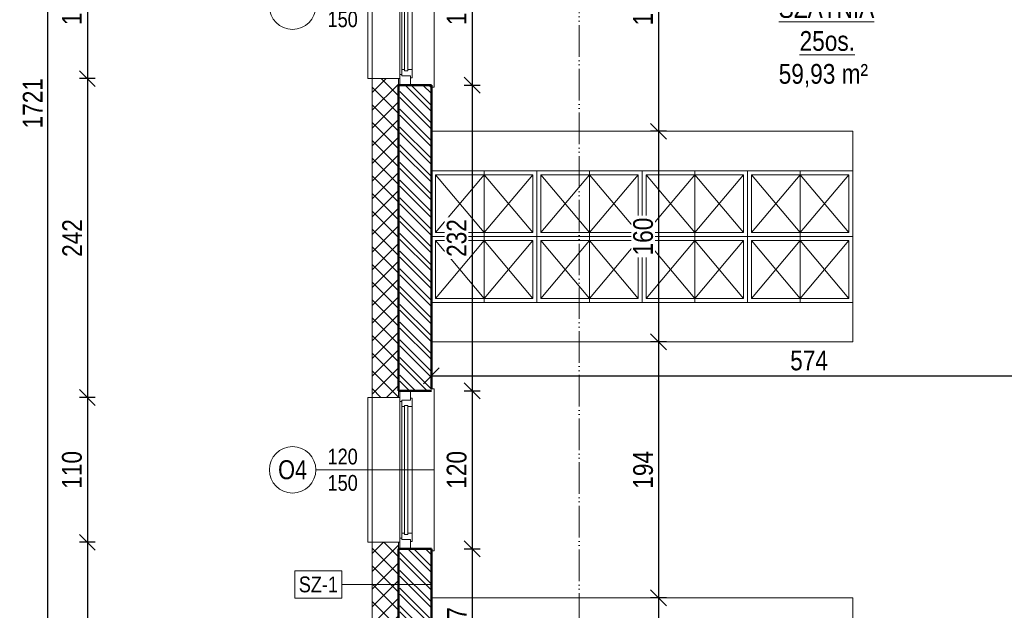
# Model space of a CAD drawing. Header units: millimetres. Extents: x 31175 to 52214, y -18116 to -5516.
# Tile 14 of 155: x 34035 to 34783, y -13087 to -12639. Entities that reach past the tile are written whole.
import ezdxf

# ---------------------------------------------------------------- set-up
doc = ezdxf.new("R2010")
doc.units = ezdxf.units.MM
doc.linetypes.add('ACAD_ISO05W100', pattern=[33, 24, -3, 0, -3, 0, -3])
doc.layers.get('Defpoints').update_dxf_attribs({"color": 6})
for name, color, linetype, lineweight in [('A-ciekie', 161, 'Continuous', 9), ('A-kreskowanie', 253, 'Continuous', 0), ('A-OKN', 154, 'Continuous', 9), ('A-opis', 130, 'Continuous', 9), ('A-wymiar', 177, 'Continuous', 0), ('A_opis_warstw', 220, 'Continuous', 5), ('A_SCIANA_PROJ_KONSTRUKCJA', 3, 'Continuous', 50), ('elewacja C', 253, 'Continuous', 0)]:
    doc.layers.add(name, color=color, linetype=linetype, lineweight=lineweight)
doc.layers.add('A-izolacja', color=7, linetype='Continuous', lineweight=9, true_color=0x4775ff)
doc.layers.add('A-MEB', color=7, linetype='Continuous', lineweight=0, true_color=0x849491)
doc.styles.get("Standard").update_dxf_attribs({"font": 'ARIALN.TTF'})
doc.styles.add('wymiary', font='ARIALN.TTF')
doc.dimstyles.new('anka', dxfattribs={"dimtxt": 15, "dimasz": 12, "dimexe": 6, "dimexo": 0.0625, "dimgap": 4, "dimtad": 1, "dimdec": 0, "dimzin": 0, "dimdsep": 46, "dimtxsty": 'wymiary', "dimblk": 'OBLIQUE', "dimcen": 0.09, "dimclrt": 7, "dimadec": 0, "dimazin": 0, "dimtfac": 1, "dimtdec": 0, "dimtix": 1, "dimtofl": 0, "dimtmove": 0, "dimatfit": 3, "dimldrblk": 'OBLIQUE', "dimfxl": 6, "dimfxlon": 1, "dimtfill": 1, "dimtolj": 1, "dimtzin": 0, "dimarcsym": 0})
pattern_1 = [(315, (-56.926, -40.622), (6.735192, 6.735192), []), (315, (-56.926, -45.112), (6.735192, 6.735192), [])]
pattern_2 = [(315, (5882.074, 4159.378), (6.735192, 6.735192), []), (45, (5882.074, 4159.378), (-6.735192, 6.735192), [])]

# ---------------------------------------------------------------- blocks, each defined once
blk = doc.blocks.new('*U712')
at = {"layer": 'A-ciekie'}
for p, q in [((18180.78, 17377.75), (18180.78, 17500.75)), ((18180.78, 17500.75), (18182.78, 17500.75)), ((18231.12, 17494.25), (18226.78, 17494.25)), ((18231.12, 17384.25), (18231.12, 17494.25)), ((18226.78, 17384.25), (18231.12, 17384.25)), ((18182.78, 17377.75), (18180.78, 17377.75))]:
    blk.add_line(p, q, dxfattribs=at)
at = {"layer": 'A-izolacja'}
for points in [[(18206.78, 17499.25), (18206.78, 17494.25), (18226.78, 17494.25)], [(18206.78, 17499.25), (18206.78, 17494.25), (18226.78, 17494.25)], [(18206.78, 17499.25), (18206.78, 17494.25), (18226.78, 17494.25)], [(18226.78, 17494.25), (18206.78, 17494.25), (18206.78, 17499.25)], [(18206.78, 17379.25), (18206.78, 17384.25), (18226.78, 17384.25)], [(18226.78, 17384.25), (18206.78, 17384.25), (18206.78, 17379.25)]]:
    blk.add_lwpolyline(points, dxfattribs=at)
at = {"layer": 'A-OKN', "color": 250}
for p, q in [((18198.78, 17492.75), (18198.78, 17499.25)), ((18198.78, 17499.25), (18206.78, 17499.25)), ((18206.78, 17499.25), (18206.78, 17491.25)), ((18197.28, 17487.25), (18197.28, 17493.75)), ((18197.28, 17493.75), (18198.78, 17493.75)), ((18198.78, 17493.75), (18198.78, 17492.25)), ((18198.78, 17492.25), (18205.28, 17492.25)), ((18205.28, 17492.25), (18205.28, 17487.25)), ((18206.78, 17491.25), (18205.28, 17491.25)), ((18197.28, 17384.75), (18197.28, 17391.25)), ((18205.28, 17391.25), (18205.28, 17386.25)), ((18198.78, 17384.75), (18197.28, 17384.75)), ((18205.28, 17386.25), (18198.78, 17386.25)), ((18198.78, 17386.25), (18198.78, 17384.75)), ((18198.78, 17379.25), (18198.78, 17385.75)), ((18205.28, 17386.25), (18205.28, 17387.25)), ((18205.28, 17387.25), (18206.78, 17387.25)), ((18206.78, 17387.25), (18206.78, 17379.25))]:
    blk.add_line(p, q, dxfattribs=at)
at = {"layer": 'A-OKN'}
for p, q in [((18200.78, 17487.25), (18197.28, 17487.25)), ((18197.28, 17391.25), (18197.28, 17487.25)), ((18200.78, 17488.25), (18200.78, 17487.25)), ((18200.78, 17488.25), (18203.28, 17488.25)), ((18203.28, 17488.25), (18200.78, 17488.25)), ((18200.78, 17488.25), (18200.78, 17487.25)), ((18200.78, 17390.25), (18200.78, 17487.25)), ((18203.28, 17487.25), (18203.28, 17488.25)), ((18203.28, 17487.25), (18203.28, 17488.25)), ((18203.28, 17487.25), (18203.28, 17390.25)), ((18205.28, 17487.25), (18203.28, 17487.25)), ((18205.28, 17391.75), (18205.28, 17487.25)), ((18205.28, 17487.25), (18205.28, 17391.25)), ((18206.78, 17491.25), (18206.78, 17387.25)), ((18197.28, 17391.25), (18200.78, 17391.25)), ((18200.78, 17391.25), (18200.78, 17390.25)), ((18203.28, 17390.25), (18200.78, 17390.25)), ((18200.78, 17390.25), (18203.28, 17390.25)), ((18203.28, 17391.25), (18205.28, 17391.25)), ((18203.28, 17390.25), (18203.28, 17391.25))]:
    blk.add_line(p, q, dxfattribs=at)
blk = doc.blocks.new('*U711')
at = {"layer": 'A-ciekie'}
for p, q in [((18180.78, 17377.75), (18180.78, 17500.75)), ((18180.78, 17500.75), (18182.78, 17500.75)), ((18231.12, 17494.25), (18226.78, 17494.25)), ((18231.12, 17384.25), (18231.12, 17494.25)), ((18226.78, 17384.25), (18231.12, 17384.25)), ((18182.78, 17377.75), (18180.78, 17377.75))]:
    blk.add_line(p, q, dxfattribs=at)
at = {"layer": 'A-izolacja'}
for points in [[(18206.78, 17499.25), (18206.78, 17494.25), (18226.78, 17494.25)], [(18206.78, 17499.25), (18206.78, 17494.25), (18226.78, 17494.25)], [(18206.78, 17499.25), (18206.78, 17494.25), (18226.78, 17494.25)], [(18226.78, 17494.25), (18206.78, 17494.25), (18206.78, 17499.25)], [(18206.78, 17379.25), (18206.78, 17384.25), (18226.78, 17384.25)], [(18226.78, 17384.25), (18206.78, 17384.25), (18206.78, 17379.25)]]:
    blk.add_lwpolyline(points, dxfattribs=at)
at = {"layer": 'A-OKN', "color": 250}
for p, q in [((18198.78, 17492.75), (18198.78, 17499.25)), ((18198.78, 17499.25), (18206.78, 17499.25)), ((18206.78, 17499.25), (18206.78, 17491.25)), ((18197.28, 17487.25), (18197.28, 17493.75)), ((18197.28, 17493.75), (18198.78, 17493.75)), ((18198.78, 17493.75), (18198.78, 17492.25)), ((18198.78, 17492.25), (18205.28, 17492.25)), ((18205.28, 17492.25), (18205.28, 17487.25)), ((18206.78, 17491.25), (18205.28, 17491.25)), ((18197.28, 17384.75), (18197.28, 17391.25)), ((18205.28, 17391.25), (18205.28, 17386.25)), ((18198.78, 17384.75), (18197.28, 17384.75)), ((18205.28, 17386.25), (18198.78, 17386.25)), ((18198.78, 17386.25), (18198.78, 17384.75)), ((18198.78, 17379.25), (18198.78, 17385.75)), ((18205.28, 17386.25), (18205.28, 17387.25)), ((18205.28, 17387.25), (18206.78, 17387.25)), ((18206.78, 17387.25), (18206.78, 17379.25))]:
    blk.add_line(p, q, dxfattribs=at)
at = {"layer": 'A-OKN'}
for p, q in [((18200.78, 17487.25), (18197.28, 17487.25)), ((18197.28, 17391.25), (18197.28, 17487.25)), ((18200.78, 17488.25), (18200.78, 17487.25)), ((18200.78, 17488.25), (18203.28, 17488.25)), ((18203.28, 17488.25), (18200.78, 17488.25)), ((18200.78, 17488.25), (18200.78, 17487.25)), ((18200.78, 17390.25), (18200.78, 17487.25)), ((18203.28, 17487.25), (18203.28, 17488.25)), ((18203.28, 17487.25), (18203.28, 17488.25)), ((18203.28, 17487.25), (18203.28, 17390.25)), ((18205.28, 17487.25), (18203.28, 17487.25)), ((18205.28, 17391.75), (18205.28, 17487.25)), ((18205.28, 17487.25), (18205.28, 17391.25)), ((18206.78, 17491.25), (18206.78, 17387.25)), ((18197.28, 17391.25), (18200.78, 17391.25)), ((18200.78, 17391.25), (18200.78, 17390.25)), ((18203.28, 17390.25), (18200.78, 17390.25)), ((18200.78, 17390.25), (18203.28, 17390.25)), ((18203.28, 17391.25), (18205.28, 17391.25)), ((18203.28, 17390.25), (18203.28, 17391.25))]:
    blk.add_line(p, q, dxfattribs=at)
blk = doc.blocks.new('_OBLIQUE')
at = {"color": 0, "linetype": 'ByBlock'}
blk.add_line((-0.5, -0.5), (0.5, 0.5), dxfattribs=at)
blk = doc.blocks.new('*D254')
at = {"layer": 'A-wymiar', "color": 0, "lineweight": -2, "transparency": 16777216}
for p, q in [((34372.44, -12568.48), (34384.44, -12568.48)), ((34378.44, -12568.48), (34378.44, -12688.48)), ((34372.44, -12688.48), (34384.44, -12688.48))]:
    blk.add_line(p, q, dxfattribs=at)
at = {"layer": 'Defpoints', "color": 0, "transparency": 16777216}
for p in [(34347.54, -12568.48), (34347.54, -12688.48), (34378.44, -12688.48)]:
    blk.add_point(p, dxfattribs=at)
at = {"layer": 'A-wymiar', "color": 0, "lineweight": -2, "transparency": 16777216, "xscale": 12, "yscale": 12, "zscale": 12}
for p, rotation in [((34378.44, -12568.48), 90), ((34378.44, -12688.48), 270)]:
    blk.add_blockref('_OBLIQUE', p, dxfattribs=dict(at, rotation=rotation))
at = {"layer": 'A-wymiar', "color": 7, "lineweight": 9, "transparency": 16777216, "insert": (34366.78, -12628.48), "char_height": 15, "attachment_point": 5, "rotation": 90, "style": 'wymiary', "bg_fill": 3, "box_fill_scale": 1.1, "bg_fill_color": 256, "bg_fill_true_color": 13158600, "bg_fill_transparency": 0}
blk.add_mtext('\\A1;120', dxfattribs=at)
blk = doc.blocks.new('*D255')
at = {"layer": 'A-wymiar', "color": 0, "lineweight": -2, "transparency": 16777216}
for p, q in [((34372.44, -12688.48), (34384.44, -12688.48)), ((34378.44, -12688.48), (34378.44, -12920.69)), ((34372.44, -12920.69), (34384.44, -12920.69))]:
    blk.add_line(p, q, dxfattribs=at)
at = {"layer": 'Defpoints', "color": 0, "transparency": 16777216}
for p in [(34347.54, -12688.48), (34347.54, -12920.69), (34378.44, -12920.69)]:
    blk.add_point(p, dxfattribs=at)
at = {"layer": 'A-wymiar', "color": 0, "lineweight": -2, "transparency": 16777216, "xscale": 12, "yscale": 12, "zscale": 12}
for p, rotation in [((34378.44, -12688.48), 90), ((34378.44, -12920.69), 270)]:
    blk.add_blockref('_OBLIQUE', p, dxfattribs=dict(at, rotation=rotation))
at = {"layer": 'A-wymiar', "color": 7, "lineweight": 9, "transparency": 16777216, "insert": (34366.78, -12804.59), "char_height": 15, "attachment_point": 5, "rotation": 90, "style": 'wymiary', "bg_fill": 3, "box_fill_scale": 1.1, "bg_fill_color": 256, "bg_fill_true_color": 13158600, "bg_fill_transparency": 0}
blk.add_mtext('\\A1;232', dxfattribs=at)
blk = doc.blocks.new('*D256')
at = {"layer": 'A-wymiar', "color": 0, "lineweight": -2, "transparency": 16777216}
for p, q in [((34372.44, -12920.69), (34384.44, -12920.69)), ((34378.44, -12920.69), (34378.44, -13040.69)), ((34372.44, -13040.69), (34384.44, -13040.69))]:
    blk.add_line(p, q, dxfattribs=at)
at = {"layer": 'Defpoints', "color": 0, "transparency": 16777216}
for p in [(34347.54, -12920.69), (34347.54, -13040.69), (34378.44, -13040.69)]:
    blk.add_point(p, dxfattribs=at)
at = {"layer": 'A-wymiar', "color": 0, "lineweight": -2, "transparency": 16777216, "xscale": 12, "yscale": 12, "zscale": 12}
for p, rotation in [((34378.44, -12920.69), 90), ((34378.44, -13040.69), 270)]:
    blk.add_blockref('_OBLIQUE', p, dxfattribs=dict(at, rotation=rotation))
at = {"layer": 'A-wymiar', "color": 7, "lineweight": 9, "transparency": 16777216, "insert": (34366.78, -12980.69), "char_height": 15, "attachment_point": 5, "rotation": 90, "style": 'wymiary', "bg_fill": 3, "box_fill_scale": 1.1, "bg_fill_color": 256, "bg_fill_true_color": 13158600, "bg_fill_transparency": 0}
blk.add_mtext('\\A1;120', dxfattribs=at)
blk = doc.blocks.new('*D257')
at = {"layer": 'A-wymiar', "color": 0, "lineweight": -2, "transparency": 16777216}
for p, q in [((34372.44, -13040.69), (34384.44, -13040.69)), ((34378.44, -13040.69), (34378.44, -13157.9)), ((34372.44, -13157.9), (34384.44, -13157.9))]:
    blk.add_line(p, q, dxfattribs=at)
at = {"layer": 'Defpoints', "color": 0, "transparency": 16777216}
for p in [(34347.54, -13040.69), (34347.54, -13157.9), (34378.44, -13157.9)]:
    blk.add_point(p, dxfattribs=at)
at = {"layer": 'A-wymiar', "color": 0, "lineweight": -2, "transparency": 16777216, "xscale": 12, "yscale": 12, "zscale": 12}
for p, rotation in [((34378.44, -13040.69), 90), ((34378.44, -13157.9), 270)]:
    blk.add_blockref('_OBLIQUE', p, dxfattribs=dict(at, rotation=rotation))
at = {"layer": 'A-wymiar', "color": 7, "lineweight": 9, "transparency": 16777216, "insert": (34366.91, -13099.29), "char_height": 15, "attachment_point": 5, "rotation": 90, "style": 'wymiary', "bg_fill": 3, "box_fill_scale": 1.1, "bg_fill_color": 256, "bg_fill_true_color": 13158600, "bg_fill_transparency": 0}
blk.add_mtext('\\A1;117', dxfattribs=at)
blk = doc.blocks.new('*D271')
at = {"layer": 'A-wymiar', "color": 0, "lineweight": -2, "transparency": 16777216}
for p, q in [((34347.54, -12915.32), (34347.54, -12903.32)), ((34921.04, -12915.32), (34921.04, -12903.32)), ((34347.54, -12909.32), (34921.04, -12909.32))]:
    blk.add_line(p, q, dxfattribs=at)
at = {"layer": 'Defpoints', "color": 0, "transparency": 16777216}
for p in [(34921.04, -12909.32), (34347.54, -12920.69), (34921.04, -12925.58)]:
    blk.add_point(p, dxfattribs=at)
at = {"layer": 'A-wymiar', "color": 0, "lineweight": -2, "transparency": 16777216, "xscale": 12, "yscale": 12, "zscale": 12, "rotation": 180}
blk.add_blockref('_OBLIQUE', (34347.54, -12909.32), dxfattribs=at)
at = {"layer": 'A-wymiar', "color": 0, "lineweight": -2, "transparency": 16777216, "xscale": 12, "yscale": 12, "zscale": 12}
blk.add_blockref('_OBLIQUE', (34921.04, -12909.32), dxfattribs=at)
at = {"layer": 'A-wymiar', "color": 7, "lineweight": 9, "transparency": 16777216, "insert": (34634.29, -12897.69), "char_height": 15, "attachment_point": 5, "style": 'wymiary', "bg_fill": 3, "box_fill_scale": 1.1, "bg_fill_color": 256, "bg_fill_true_color": 13158600, "bg_fill_transparency": 0}
blk.add_mtext('\\A1;574', dxfattribs=at)
blk = doc.blocks.new('*D277')
at = {"layer": 'A-wymiar', "color": 0, "lineweight": -2, "transparency": 16777216}
for p, q in [((34526, -12534.01), (34514, -12534.01)), ((34520, -12534.01), (34520, -12723.48)), ((34526, -12723.48), (34514, -12723.48))]:
    blk.add_line(p, q, dxfattribs=at)
at = {"layer": 'Defpoints', "color": 0, "transparency": 16777216}
for p in [(34584.07, -12534.01), (34520, -12723.48), (34575.02, -12723.48)]:
    blk.add_point(p, dxfattribs=at)
at = {"layer": 'A-wymiar', "color": 0, "lineweight": -2, "transparency": 16777216, "xscale": 12, "yscale": 12, "zscale": 12}
for p, rotation in [((34520, -12534.01), 90), ((34520, -12723.48), 270)]:
    blk.add_blockref('_OBLIQUE', p, dxfattribs=dict(at, rotation=rotation))
at = {"layer": 'A-wymiar', "color": 7, "lineweight": 9, "transparency": 16777216, "insert": (34508.34, -12628.75), "char_height": 15, "attachment_point": 5, "rotation": 90, "style": 'wymiary', "bg_fill": 3, "box_fill_scale": 1.1, "bg_fill_color": 256, "bg_fill_true_color": 13158600, "bg_fill_transparency": 0}
blk.add_mtext('\\A1;189', dxfattribs=at)
blk = doc.blocks.new('*D278')
at = {"layer": 'A-wymiar', "color": 0, "lineweight": -2, "transparency": 16777216}
for p, q in [((34526, -12723.48), (34514, -12723.48)), ((34520, -12723.48), (34520, -12883.48)), ((34526, -12883.48), (34514, -12883.48))]:
    blk.add_line(p, q, dxfattribs=at)
at = {"layer": 'Defpoints', "color": 0, "transparency": 16777216}
for p in [(34575.02, -12723.48), (34520, -12883.48), (34575.02, -12883.48)]:
    blk.add_point(p, dxfattribs=at)
at = {"layer": 'A-wymiar', "color": 0, "lineweight": -2, "transparency": 16777216, "xscale": 12, "yscale": 12, "zscale": 12}
for p, rotation in [((34520, -12723.48), 90), ((34520, -12883.48), 270)]:
    blk.add_blockref('_OBLIQUE', p, dxfattribs=dict(at, rotation=rotation))
at = {"layer": 'A-wymiar', "color": 7, "lineweight": 9, "transparency": 16777216, "insert": (34508.34, -12803.48), "char_height": 15, "attachment_point": 5, "rotation": 90, "style": 'wymiary', "bg_fill": 3, "box_fill_scale": 1.1, "bg_fill_color": 256, "bg_fill_true_color": 13158600, "bg_fill_transparency": 0}
blk.add_mtext('\\A1;160', dxfattribs=at)
blk = doc.blocks.new('*D279')
at = {"layer": 'A-wymiar', "color": 0, "lineweight": -2, "transparency": 16777216}
for p, q in [((34526, -12883.48), (34514, -12883.48)), ((34520, -12883.48), (34520, -13077.9)), ((34526, -13077.9), (34514, -13077.9))]:
    blk.add_line(p, q, dxfattribs=at)
at = {"layer": 'Defpoints', "color": 0, "transparency": 16777216}
for p in [(34575.02, -12883.48), (34520, -13077.9), (34575.02, -13077.9)]:
    blk.add_point(p, dxfattribs=at)
at = {"layer": 'A-wymiar', "color": 0, "lineweight": -2, "transparency": 16777216, "xscale": 12, "yscale": 12, "zscale": 12}
for p, rotation in [((34520, -12883.48), 90), ((34520, -13077.9), 270)]:
    blk.add_blockref('_OBLIQUE', p, dxfattribs=dict(at, rotation=rotation))
at = {"layer": 'A-wymiar', "color": 7, "lineweight": 9, "transparency": 16777216, "insert": (34508.34, -12980.69), "char_height": 15, "attachment_point": 5, "rotation": 90, "style": 'wymiary', "bg_fill": 3, "box_fill_scale": 1.1, "bg_fill_color": 256, "bg_fill_true_color": 13158600, "bg_fill_transparency": 0}
blk.add_mtext('\\A1;194', dxfattribs=at)
blk = doc.blocks.new('*D280')
at = {"layer": 'A-wymiar', "color": 0, "lineweight": -2, "transparency": 16777216}
for p, q in [((34526, -13077.9), (34514, -13077.9)), ((34520, -13077.9), (34520, -13157.9)), ((34526, -13157.9), (34514, -13157.9))]:
    blk.add_line(p, q, dxfattribs=at)
at = {"layer": 'Defpoints', "color": 0, "transparency": 16777216}
for p in [(34575.02, -13077.9), (34520, -13157.9), (34575.02, -13157.9)]:
    blk.add_point(p, dxfattribs=at)
at = {"layer": 'A-wymiar', "color": 0, "lineweight": -2, "transparency": 16777216, "xscale": 12, "yscale": 12, "zscale": 12}
for p, rotation in [((34520, -13077.9), 90), ((34520, -13157.9), 270)]:
    blk.add_blockref('_OBLIQUE', p, dxfattribs=dict(at, rotation=rotation))
at = {"layer": 'A-wymiar', "color": 7, "lineweight": 9, "transparency": 16777216, "insert": (34508.34, -13117.9), "char_height": 15, "attachment_point": 5, "rotation": 90, "style": 'wymiary', "bg_fill": 3, "box_fill_scale": 1.1, "bg_fill_color": 256, "bg_fill_true_color": 13158600, "bg_fill_transparency": 0}
blk.add_mtext('\\A1;80', dxfattribs=at)
blk = doc.blocks.new('*D427')
at = {"layer": 'A-wymiar', "color": 0, "lineweight": -2, "transparency": 16777216}
for p, q in [((34092.3, -12573.48), (34080.3, -12573.48)), ((34086.3, -12573.48), (34086.3, -12683.48)), ((34092.3, -12683.48), (34080.3, -12683.48))]:
    blk.add_line(p, q, dxfattribs=at)
at = {"layer": 'Defpoints', "color": 0, "transparency": 16777216}
for p in [(34302.54, -12573.48), (34086.3, -12683.48), (34303.54, -12683.48)]:
    blk.add_point(p, dxfattribs=at)
at = {"layer": 'A-wymiar', "color": 0, "lineweight": -2, "transparency": 16777216, "xscale": 12, "yscale": 12, "zscale": 12}
for p, rotation in [((34086.3, -12573.48), 90), ((34086.3, -12683.48), 270)]:
    blk.add_blockref('_OBLIQUE', p, dxfattribs=dict(at, rotation=rotation))
at = {"layer": 'A-wymiar', "color": 7, "transparency": 16777216, "insert": (34074.64, -12628.48), "char_height": 15, "attachment_point": 5, "rotation": 90, "style": 'wymiary', "bg_fill": 3, "box_fill_scale": 1.1, "bg_fill_color": 256, "bg_fill_true_color": 13158600, "bg_fill_transparency": 0}
blk.add_mtext('\\A1;110', dxfattribs=at)
blk = doc.blocks.new('*D428')
at = {"layer": 'A-wymiar', "color": 0, "lineweight": -2, "transparency": 16777216}
for p, q in [((34092.3, -12683.48), (34080.3, -12683.48)), ((34086.3, -12683.48), (34086.3, -12925.69)), ((34092.3, -12925.69), (34080.3, -12925.69))]:
    blk.add_line(p, q, dxfattribs=at)
at = {"layer": 'Defpoints', "color": 0, "transparency": 16777216}
for p in [(34303.54, -12683.48), (34086.3, -12925.69), (34302.54, -12925.69)]:
    blk.add_point(p, dxfattribs=at)
at = {"layer": 'A-wymiar', "color": 0, "lineweight": -2, "transparency": 16777216, "xscale": 12, "yscale": 12, "zscale": 12}
for p, rotation in [((34086.3, -12683.48), 90), ((34086.3, -12925.69), 270)]:
    blk.add_blockref('_OBLIQUE', p, dxfattribs=dict(at, rotation=rotation))
at = {"layer": 'A-wymiar', "color": 7, "transparency": 16777216, "insert": (34074.77, -12804.59), "char_height": 15, "attachment_point": 5, "rotation": 90, "style": 'wymiary', "bg_fill": 3, "box_fill_scale": 1.1, "bg_fill_color": 256, "bg_fill_true_color": 13158600, "bg_fill_transparency": 0}
blk.add_mtext('\\A1;242', dxfattribs=at)
blk = doc.blocks.new('*D429')
at = {"layer": 'A-wymiar', "color": 0, "lineweight": -2, "transparency": 16777216}
for p, q in [((34092.3, -12925.69), (34080.3, -12925.69)), ((34086.3, -12925.69), (34086.3, -13035.69)), ((34092.3, -13035.69), (34080.3, -13035.69))]:
    blk.add_line(p, q, dxfattribs=at)
at = {"layer": 'Defpoints', "color": 0, "transparency": 16777216}
for p in [(34302.54, -12925.69), (34086.3, -13035.69), (34303.54, -13035.69)]:
    blk.add_point(p, dxfattribs=at)
at = {"layer": 'A-wymiar', "color": 0, "lineweight": -2, "transparency": 16777216, "xscale": 12, "yscale": 12, "zscale": 12}
for p, rotation in [((34086.3, -12925.69), 90), ((34086.3, -13035.69), 270)]:
    blk.add_blockref('_OBLIQUE', p, dxfattribs=dict(at, rotation=rotation))
at = {"layer": 'A-wymiar', "color": 7, "transparency": 16777216, "insert": (34074.64, -12980.69), "char_height": 15, "attachment_point": 5, "rotation": 90, "style": 'wymiary', "bg_fill": 3, "box_fill_scale": 1.1, "bg_fill_color": 256, "bg_fill_true_color": 13158600, "bg_fill_transparency": 0}
blk.add_mtext('\\A1;110', dxfattribs=at)
blk = doc.blocks.new('*D430')
at = {"layer": 'A-wymiar', "color": 0, "lineweight": -2, "transparency": 16777216}
for p, q in [((34092.3, -13035.69), (34080.3, -13035.69)), ((34086.3, -13035.69), (34086.3, -13562.48)), ((34092.3, -13562.48), (34080.3, -13562.48))]:
    blk.add_line(p, q, dxfattribs=at)
at = {"layer": 'Defpoints', "color": 0, "transparency": 16777216}
for p in [(34303.54, -13035.69), (34086.3, -13562.48), (34322.54, -13562.48)]:
    blk.add_point(p, dxfattribs=at)
at = {"layer": 'A-wymiar', "color": 0, "lineweight": -2, "transparency": 16777216, "xscale": 12, "yscale": 12, "zscale": 12}
for p, rotation in [((34086.3, -13035.69), 90), ((34086.3, -13562.48), 270)]:
    blk.add_blockref('_OBLIQUE', p, dxfattribs=dict(at, rotation=rotation))
at = {"layer": 'A-wymiar', "color": 7, "transparency": 16777216, "insert": (34074.64, -13299.09), "char_height": 15, "attachment_point": 5, "rotation": 90, "style": 'wymiary', "bg_fill": 3, "box_fill_scale": 1.1, "bg_fill_color": 256, "bg_fill_true_color": 13158600, "bg_fill_transparency": 0}
blk.add_mtext('\\A1;527', dxfattribs=at)
blk = doc.blocks.new('*D165')
at = {"layer": 'A-wymiar', "color": 0, "lineweight": -2, "transparency": 16777216}
for p, q in [((34062.3, -11841.92), (34050.3, -11841.92)), ((34056.3, -13562.48), (34056.3, -11841.92)), ((34062.3, -13562.48), (34050.3, -13562.48))]:
    blk.add_line(p, q, dxfattribs=at)
at = {"layer": 'Defpoints', "color": 0, "transparency": 16777216}
for p in [(34056.3, -11841.92), (34302.54, -11841.92), (34322.54, -13562.48)]:
    blk.add_point(p, dxfattribs=at)
at = {"layer": 'A-wymiar', "color": 0, "lineweight": -2, "transparency": 16777216, "xscale": 12, "yscale": 12, "zscale": 12}
for p, rotation in [((34056.3, -11841.92), 90), ((34056.3, -13562.48), 270)]:
    blk.add_blockref('_OBLIQUE', p, dxfattribs=dict(at, rotation=rotation))
at = {"layer": 'A-wymiar', "color": 7, "transparency": 16777216, "insert": (34044.77, -12702.2), "char_height": 15, "attachment_point": 5, "rotation": 90, "style": 'wymiary', "bg_fill": 3, "box_fill_scale": 1.1, "bg_fill_color": 256, "bg_fill_true_color": 13158600, "bg_fill_transparency": 0}
blk.add_mtext('\\A1;1721', dxfattribs=at)

msp = doc.modelspace()

# ---------------------------------------------------------------- hatches: boundary and pattern name
at = {"layer": 'A-izolacja'}
h = msp.add_hatch(dxfattribs=at)
h.set_pattern_fill('ANSI37', color=256, scale=3, angle=-90)
h.set_pattern_definition(pattern_2)
h.paths.add_polyline_path([(34322.54, -12678.48), (34322.54, -12683.48), (34302.54, -12683.48), (34302.54, -12925.69), (34322.54, -12925.69), (34322.54, -12930.69)])
h = msp.add_hatch(dxfattribs=at)
h.set_pattern_fill('ANSI37', color=256, scale=3, angle=-90)
h.set_pattern_definition(pattern_2)
h.paths.add_polyline_path([(34322.54, -13030.69), (34322.54, -13035.69), (34302.54, -13035.69), (34302.54, -13164.48), (34322.54, -13164.48)])

# ---------------------------------------------------------------- linework, layer by layer
for points in [[(34302.54, -12925.69), (34302.54, -12683.48)], [(34322.54, -12688.48), (34322.54, -12683.48), (34302.54, -12683.48)], [(34322.54, -12920.69), (34322.54, -12925.69), (34302.54, -12925.69)], [(34322.54, -13040.69), (34322.54, -13035.69), (34302.54, -13035.69)], [(35447.54, -13373.48), (35447.54, -13564.48), (34302.54, -13564.48), (34302.54, -13035.69)]]:
    msp.add_lwpolyline(points, dxfattribs=at)
at = {"layer": 'A-MEB'}
for points in [[(34667.54, -12753.48), (34667.54, -12723.48), (34347.54, -12723.48)], [(34427.54, -12753.48), (34387.54, -12753.48), (34387.54, -12803.48), (34427.54, -12803.48), (34427.54, -12753.48)], [(34427.54, -12753.48), (34467.54, -12753.48), (34467.54, -12803.48), (34427.54, -12803.48), (34427.54, -12753.48)], [(34507.54, -12753.48), (34467.54, -12753.48), (34467.54, -12803.48), (34507.54, -12803.48), (34507.54, -12753.48)], [(34507.54, -12753.48), (34547.54, -12753.48), (34547.54, -12803.48), (34507.54, -12803.48), (34507.54, -12753.48)], [(34587.54, -12753.48), (34547.54, -12753.48), (34547.54, -12803.48), (34587.54, -12803.48), (34587.54, -12753.48)], [(34587.54, -12753.48), (34627.54, -12753.48), (34627.54, -12803.48), (34587.54, -12803.48), (34587.54, -12753.48)], [(34667.54, -12753.48), (34627.54, -12753.48), (34627.54, -12803.48), (34667.54, -12803.48), (34667.54, -12753.48)], [(34387.54, -12756.48), (34350.54, -12800.48)], [(34387.54, -12800.48), (34350.54, -12756.48)], [(34424.54, -12800.48), (34387.54, -12756.48)], [(34424.54, -12756.48), (34387.54, -12800.48)], [(34430.54, -12800.48), (34467.54, -12756.48)], [(34430.54, -12756.48), (34467.54, -12800.48)], [(34504.54, -12800.48), (34467.54, -12756.48)], [(34504.54, -12756.48), (34467.54, -12800.48)], [(34510.54, -12800.48), (34547.54, -12756.48)], [(34510.54, -12756.48), (34547.54, -12800.48)], [(34584.54, -12800.48), (34547.54, -12756.48)], [(34584.54, -12756.48), (34547.54, -12800.48)], [(34590.54, -12800.48), (34627.54, -12756.48)], [(34590.54, -12756.48), (34627.54, -12800.48)], [(34664.54, -12800.48), (34627.54, -12756.48)], [(34664.54, -12756.48), (34627.54, -12800.48)], [(34387.54, -12806.48), (34350.54, -12850.48)], [(34387.54, -12850.48), (34350.54, -12806.48)], [(34427.54, -12853.48), (34387.54, -12853.48), (34387.54, -12803.48), (34427.54, -12803.48), (34427.54, -12853.48)], [(34424.54, -12806.48), (34387.54, -12850.48)], [(34424.54, -12850.48), (34387.54, -12806.48)], [(34427.54, -12853.48), (34467.54, -12853.48), (34467.54, -12803.48), (34427.54, -12803.48), (34427.54, -12853.48)], [(34430.54, -12806.48), (34467.54, -12850.48)], [(34430.54, -12850.48), (34467.54, -12806.48)], [(34507.54, -12853.48), (34467.54, -12853.48), (34467.54, -12803.48), (34507.54, -12803.48), (34507.54, -12853.48)], [(34504.54, -12806.48), (34467.54, -12850.48)], [(34504.54, -12850.48), (34467.54, -12806.48)], [(34507.54, -12853.48), (34547.54, -12853.48), (34547.54, -12803.48), (34507.54, -12803.48), (34507.54, -12853.48)], [(34510.54, -12806.48), (34547.54, -12850.48)], [(34510.54, -12850.48), (34547.54, -12806.48)], [(34587.54, -12853.48), (34547.54, -12853.48), (34547.54, -12803.48), (34587.54, -12803.48), (34587.54, -12853.48)], [(34584.54, -12806.48), (34547.54, -12850.48)], [(34584.54, -12850.48), (34547.54, -12806.48)], [(34587.54, -12853.48), (34627.54, -12853.48), (34627.54, -12803.48), (34587.54, -12803.48), (34587.54, -12853.48)], [(34590.54, -12806.48), (34627.54, -12850.48)], [(34590.54, -12850.48), (34627.54, -12806.48)], [(34667.54, -12853.48), (34627.54, -12853.48), (34627.54, -12803.48), (34667.54, -12803.48), (34667.54, -12853.48)], [(34664.54, -12806.48), (34627.54, -12850.48)], [(34664.54, -12850.48), (34627.54, -12806.48)], [(34667.54, -12853.48), (34667.54, -12883.48), (34347.54, -12883.48)], [(34667.54, -13107.9), (34667.54, -13077.9), (34347.54, -13077.9)]]:
    msp.add_lwpolyline(points, dxfattribs=at)
at = {"layer": 'A-MEB', "color": 4}
for points in [[(34427.54, -12753.48), (34427.54, -12803.48), (34347.54, -12803.48), (34347.54, -12753.48)], [(34507.54, -12753.48), (34507.54, -12803.48), (34427.54, -12803.48), (34427.54, -12753.48)], [(34587.54, -12753.48), (34587.54, -12803.48), (34507.54, -12803.48), (34507.54, -12753.48)], [(34667.54, -12753.48), (34667.54, -12803.48), (34587.54, -12803.48), (34587.54, -12753.48)], [(34427.54, -12853.48), (34427.54, -12803.48), (34347.54, -12803.48), (34347.54, -12853.48)], [(34507.54, -12853.48), (34507.54, -12803.48), (34427.54, -12803.48), (34427.54, -12853.48)], [(34587.54, -12853.48), (34587.54, -12803.48), (34507.54, -12803.48), (34507.54, -12853.48)], [(34667.54, -12853.48), (34667.54, -12803.48), (34587.54, -12803.48), (34587.54, -12853.48)]]:
    msp.add_lwpolyline(points, close=True, dxfattribs=at)
at = {"layer": 'A-MEB'}
for points in [[(34424.54, -12756.48), (34424.54, -12800.48), (34350.54, -12800.48), (34350.54, -12756.48)], [(34504.54, -12756.48), (34504.54, -12800.48), (34430.54, -12800.48), (34430.54, -12756.48)], [(34584.54, -12756.48), (34584.54, -12800.48), (34510.54, -12800.48), (34510.54, -12756.48)], [(34664.54, -12756.48), (34664.54, -12800.48), (34590.54, -12800.48), (34590.54, -12756.48)], [(34424.54, -12850.48), (34424.54, -12806.48), (34350.54, -12806.48), (34350.54, -12850.48)], [(34504.54, -12850.48), (34504.54, -12806.48), (34430.54, -12806.48), (34430.54, -12850.48)], [(34584.54, -12850.48), (34584.54, -12806.48), (34510.54, -12806.48), (34510.54, -12850.48)], [(34664.54, -12850.48), (34664.54, -12806.48), (34590.54, -12806.48), (34590.54, -12850.48)]]:
    msp.add_lwpolyline(points, close=True, dxfattribs=at)
at = {"layer": 'A-opis', "lineweight": 9}
for centre in [(34242.14, -12628.48), (34242.14, -12980.69)]:
    msp.add_circle(centre, 17.64, dxfattribs=at)
at = {"layer": 'A_SCIANA_PROJ_KONSTRUKCJA'}
for points in [[(34322.54, -12920.69), (34322.54, -12688.48)], [(34347.54, -12688.48), (34322.54, -12688.48)], [(34347.54, -12919.19), (34347.54, -12688.48)], [(34347.54, -12920.69), (34322.54, -12920.69)], [(34347.54, -13040.69), (34322.54, -13040.69)], [(35427.54, -13378.48), (35427.54, -13562.48), (34322.54, -13562.48), (34322.54, -13040.69)], [(34921.04, -13538.48), (34347.54, -13538.48), (34347.54, -13040.69)]]:
    msp.add_lwpolyline(points, dxfattribs=at)

# ---------------------------------------------------------------- block references
at = {"layer": 'elewacja C', "rotation": 180}
for name, p in [('*U712', (52530.32, 4810.77)), ('*U711', (52530.32, 4458.56))]:
    msp.add_blockref(name, p, dxfattribs=at)

# ---------------------------------------------------------------- texts
at = {"layer": 'A-opis', "lineweight": 9, "attachment_point": 5}
for s, width, insert, char_height in [('120\\P150', 8.1842, (34280.17, -12628.48), 12), ('120\\P150', 8.1842, (34280.17, -12980.69), 12), ('O4', 15.5896, (34242.14, -12980.69), 14.4)]:
    msp.add_mtext_dynamic_manual_height_columns(s, width=width, gutter_width=12.5, heights=[0], dxfattribs=dict(at, insert=insert, char_height=char_height))

# ---------------------------------------------------------------- next in the draw order: dimensions: what is measured, and where the dimension line sits
at = {"layer": 'A-wymiar', "lineweight": 9}
for base, p1, p2, picture, middle in [((34520, -12723.48), (34584.07, -12534.01), (34575.02, -12723.48), '*D277', (34508.34, -12628.75)), ((34378.44, -12688.48), (34347.54, -12568.48), (34347.54, -12688.48), '*D254', (34366.78, -12628.48))]:
    dim = msp.add_linear_dim(base=base, p1=p1, p2=p2, angle=90, dimstyle='anka', override={"dimtmove": 1}, dxfattribs=at)
    dim.commit()
    dim.dimension.update_dxf_attribs({"geometry": picture, "text_midpoint": middle})
at = {"layer": 'A-wymiar'}
dim = msp.add_linear_dim(base=(34086.3, -12683.48), p1=(34302.54, -12573.48), p2=(34303.54, -12683.48), angle=90, dimstyle='anka', override={"dimtmove": 1}, dxfattribs=at)
dim.commit()
dim.dimension.update_dxf_attribs({"geometry": '*D427', "text_midpoint": (34074.64, -12628.48)})

# ---------------------------------------------------------------- next in the draw order: texts
at = {"layer": 'A-opis', "color": 156, "true_color": 0x0f468a, "insert": (34583.15, -12622.37), "char_height": 15, "attachment_point": 1, "style": 'wymiary'}
msp.add_mtext_dynamic_manual_height_columns('\\pi28.103;{\\LSZATNIA\\P\\pi43.968;25os.\\P\\pi30.59;}59,93 m²', width=128.0244, gutter_width=12.5, heights=[0], dxfattribs=at)

# ---------------------------------------------------------------- next in the draw order: dimensions: what is measured, and where the dimension line sits
at = {"layer": 'A-wymiar'}
dim = msp.add_linear_dim(base=(34086.3, -12925.69), p1=(34303.54, -12683.48), p2=(34302.54, -12925.69), angle=90, dimstyle='anka', override={"dimtmove": 1}, dxfattribs=at)
dim.commit()
dim.dimension.update_dxf_attribs({"geometry": '*D428', "text_midpoint": (34074.77, -12804.59)})
at = {"layer": 'A-wymiar', "lineweight": 9}
dim = msp.add_linear_dim(base=(34378.44, -12920.69), p1=(34347.54, -12688.48), p2=(34347.54, -12920.69), angle=90, dimstyle='anka', override={"dimtmove": 1}, dxfattribs=at)
dim.commit()
dim.dimension.update_dxf_attribs({"geometry": '*D255', "text_midpoint": (34366.78, -12804.59)})

# ---------------------------------------------------------------- next in the draw order: dimensions: what is measured, and where the dimension line sits
dim = msp.add_linear_dim(base=(34378.44, -13040.69), p1=(34347.54, -12920.69), p2=(34347.54, -13040.69), angle=90, dimstyle='anka', override={"dimtmove": 1}, dxfattribs=at)
dim.commit()
dim.dimension.update_dxf_attribs({"geometry": '*D256', "text_midpoint": (34366.78, -12980.69)})

# ---------------------------------------------------------------- next in the draw order: linework, layer by layer
at = {"layer": 'A-opis', "lineweight": 9}
msp.add_lwpolyline([(34349.54, -12980.69), (34259.78, -12980.69)], dxfattribs=at)

# ---------------------------------------------------------------- next in the draw order: dimensions: what is measured, and where the dimension line sits
at = {"layer": 'A-wymiar', "lineweight": 9}
dim = msp.add_linear_dim(base=(34921.04272976, -12909.31715797), p1=(34347.54272976, -12920.69084301), p2=(34921.04272976, -12925.58003208), dimstyle='anka', dxfattribs=at)
dim.commit()
dim.dimension.update_dxf_attribs({"geometry": '*D271', "text_midpoint": (34634.29272976, -12897.68925893)})
dim = msp.add_linear_dim(base=(34378.44, -13157.9), p1=(34347.54, -13040.69), p2=(34347.54, -13157.9), angle=90, dimstyle='anka', override={"dimtmove": 1}, dxfattribs=at)
dim.commit()
dim.dimension.update_dxf_attribs({"geometry": '*D257', "text_midpoint": (34366.91, -13099.29)})

# ---------------------------------------------------------------- next in the draw order: hatches: boundary and pattern name
at = {"layer": 'A_SCIANA_PROJ_KONSTRUKCJA', "lineweight": 5, "true_color": 0xeb7500}
h = msp.add_hatch(dxfattribs=at)
h.set_pattern_fill('ANSI32', color=30, angle=-90)
h.set_pattern_definition(pattern_1)
h.paths.add_polyline_path([(34347.54, -12688.48), (34323.54, -12688.48), (34323.54, -12920.69), (34347.54, -12920.69)])

# ---------------------------------------------------------------- next in the draw order: linework, layer by layer
at = {"layer": 'A-opis', "color": 212, "linetype": 'ACAD_ISO05W100', "true_color": 0xe01fda}
msp.add_lwpolyline([(34459.65, -9905.29), (34459.65, -11082.49), (34459.65, -11082.49), (34459.65, -13682.24)], dxfattribs=at)

# ---------------------------------------------------------------- next in the draw order: dimensions: what is measured, and where the dimension line sits
at = {"layer": 'A-wymiar', "lineweight": 9}
dim = msp.add_linear_dim(base=(34520, -12883.48), p1=(34575.02, -12723.48), p2=(34575.02, -12883.48), angle=90, dimstyle='anka', override={"dimtmove": 1}, dxfattribs=at)
dim.commit()
dim.dimension.update_dxf_attribs({"geometry": '*D278', "text_midpoint": (34508.34, -12803.48)})
at = {"layer": 'A-wymiar'}
dim = msp.add_linear_dim(base=(34086.3, -13035.69), p1=(34302.54, -12925.69), p2=(34303.54, -13035.69), angle=90, dimstyle='anka', override={"dimtmove": 1}, dxfattribs=at)
dim.commit()
dim.dimension.update_dxf_attribs({"geometry": '*D429', "text_midpoint": (34074.64, -12980.69)})

# ---------------------------------------------------------------- next in the draw order: dimensions: what is measured, and where the dimension line sits
at = {"layer": 'A-wymiar', "lineweight": 9}
dim = msp.add_linear_dim(base=(34520, -13077.9), p1=(34575.02, -12883.48), p2=(34575.02, -13077.9), angle=90, dimstyle='anka', override={"dimtmove": 1}, dxfattribs=at)
dim.commit()
dim.dimension.update_dxf_attribs({"geometry": '*D279', "text_midpoint": (34508.34, -12980.69)})

# ---------------------------------------------------------------- next in the draw order: dimensions: what is measured, and where the dimension line sits
dim = msp.add_linear_dim(base=(34520, -13157.9), p1=(34575.02, -13077.9), p2=(34575.02, -13157.9), angle=90, dimstyle='anka', override={"dimtmove": 1}, dxfattribs=at)
dim.commit()
dim.dimension.update_dxf_attribs({"geometry": '*D280', "text_midpoint": (34508.34, -13117.9)})

# ---------------------------------------------------------------- next in the draw order: hatches: boundary and pattern name
at = {"layer": 'A-kreskowanie', "lineweight": 5, "true_color": 0xeb7500}
h = msp.add_hatch(dxfattribs=at)
h.set_pattern_fill('ANSI32', color=30, angle=-90)
h.set_pattern_definition(pattern_1)
h.paths.add_polyline_path([(35402.54, -13278.48), (35427.54, -13278.48), (35427.54, -12950.9), (35402.54, -12950.9)])
h.paths.add_polyline_path([(35427.54, -13378.48), (35402.54, -13378.48), (35402.54, -13538.48), (34945.04, -13538.48), (34945.04, -13373.48), (34921.04, -13373.48), (34921.04, -13538.48), (34347.54, -13538.48), (34347.54, -13040.69), (34323.54, -13040.69), (34323.54, -13562.48), (35427.54, -13562.48)])

# ---------------------------------------------------------------- next in the draw order: dimensions: what is measured, and where the dimension line sits
at = {"layer": 'A-wymiar'}
dim = msp.add_linear_dim(base=(34086.3, -13562.48), p1=(34303.54, -13035.69), p2=(34322.54, -13562.48), angle=90, dimstyle='anka', override={"dimtmove": 1}, dxfattribs=at)
dim.commit()
dim.dimension.update_dxf_attribs({"geometry": '*D430', "text_midpoint": (34074.64, -13299.09)})

# ---------------------------------------------------------------- next in the draw order: dimensions: what is measured, and where the dimension line sits
dim = msp.add_linear_dim(base=(34056.3, -11841.92), p1=(34322.54, -13562.48), p2=(34302.54, -11841.92), angle=90, dimstyle='anka', dxfattribs=at)
dim.commit()
dim.dimension.update_dxf_attribs({"geometry": '*D165', "text_midpoint": (34044.77, -12702.2)})

# ---------------------------------------------------------------- next in the draw order: linework, layer by layer
msp.add_lwpolyline([(34302.54, -11841.92), (35447.54, -11841.92), (35447.54, -13564.48), (34302.54, -13564.48)], close=True, dxfattribs=at)
at = {"layer": 'A_opis_warstw'}
for points in [[(34279.58, -13057.33), (34279.58, -13078.28), (34243.91, -13078.28), (34243.91, -13057.33), (34279.58, -13057.33)], [(34279.58, -13067.8), (34347.54, -13067.8)]]:
    msp.add_lwpolyline(points, dxfattribs=at)

# ---------------------------------------------------------------- next in the draw order: texts
at = {"layer": 'A_opis_warstw', "insert": (34261.74, -13067.8), "char_height": 12, "attachment_point": 5}
msp.add_mtext_dynamic_manual_height_columns('SZ-1', width=38.4706, gutter_width=12.5, heights=[0], dxfattribs=at)

doc.saveas('drawing.dxf')
